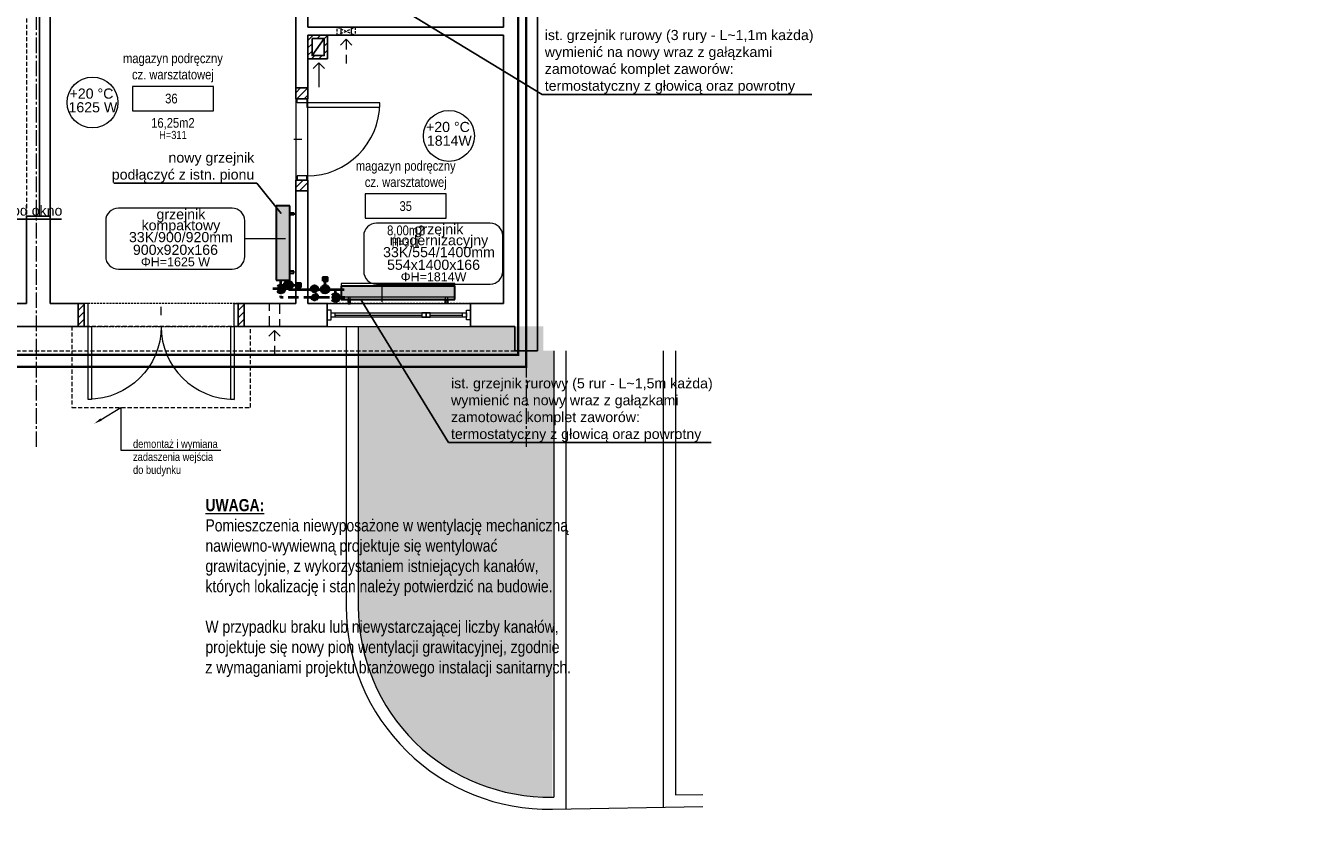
# Model space of a CAD drawing. Header units: millimetres. Extents: x 58673 to 77132, y 78327 to 116111.
# Tile 54 of 61: x 72253 to 73831, y 90055 to 91060. Entities that reach past the tile are written whole.
import ezdxf
from ezdxf import colors
from ezdxf.entities.mleader import LeaderData, LeaderLine
from ezdxf.enums import TextEntityAlignment as Align
from ezdxf.lldxf.tags import DXFTag
from ezdxf.math import Vec2, Vec3

# ---------------------------------------------------------------- set-up
doc = ezdxf.new("R2010")
doc.units = ezdxf.units.MM
doc.header["$MEASUREMENT"] = 0
for name, pattern in [('_xref_ACAD-LSN_dyspozytornia_PW_rzuty_14$0$CENTER2', [28.575000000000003, 19.05, -3.175, 3.175, -3.175]), ('_xref_ACAD-LSN_dyspozytornia_PW_rzuty_14$0$DASHED', [19.049999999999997, 12.7, -6.35]), ('_xref_ACAD-LSN_dyspozytornia_PW_rzuty_14$0$HIDDEN2', [4.762499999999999, 3.175, -1.5875]), ('DASHED', [19.049999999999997, 12.7, -6.35])]:
    doc.linetypes.add(name, pattern=pattern)
doc.layers.get('0').update_dxf_attribs({"lineweight": 9})
for name, color, linetype, lineweight in [('_xref_ACAD-LSN_dyspozytornia_PW_rzuty_14$0$A drzwi aluminiowe', 250, 'Continuous', 9), ('_xref_ACAD-LSN_dyspozytornia_PW_rzuty_14$0$A drzwi płytowe', 250, 'Continuous', 9), ('_xref_ACAD-LSN_dyspozytornia_PW_rzuty_14$0$A hatch', 250, 'Continuous', 5), ('_xref_ACAD-LSN_dyspozytornia_PW_rzuty_14$0$A okna zewnetrzne', 250, 'Continuous', 9), ('_xref_ACAD-LSN_dyspozytornia_PW_rzuty_14$0$A opis', 250, 'Continuous', 13), ('_xref_ACAD-LSN_dyspozytornia_PW_rzuty_14$0$A opis pom', 250, 'Continuous', 9), ('_xref_ACAD-LSN_dyspozytornia_PW_rzuty_14$0$A opis pom pow', 250, 'Continuous', 9), ('_xref_ACAD-LSN_dyspozytornia_PW_rzuty_14$0$A opis technologia', 250, 'Continuous', 13), ('_xref_ACAD-LSN_dyspozytornia_PW_rzuty_14$0$A otwory sciany dzialowe', 8, '_xref_ACAD-LSN_dyspozytornia_PW_rzuty_14$0$HIDDEN2', 13), ('_xref_ACAD-LSN_dyspozytornia_PW_rzuty_14$0$A widok wyżej', 250, '_xref_ACAD-LSN_dyspozytornia_PW_rzuty_14$0$DASHED', 9), ('_xref_ACAD-LSN_dyspozytornia_PW_rzuty_14$0$A zakres', 250, 'Continuous', 13), ('_xref_ACAD-LSN_dyspozytornia_PW_rzuty_14$0$A-Wall', 250, 'Continuous', 25), ('_xref_ACAD-LSN_dyspozytornia_PW_rzuty_14$0$IS grzejniki', 8, 'Continuous', 9), ('_xref_ACAD-LSN_dyspozytornia_PW_rzuty_14$0$IS nawiewniki scienne', 250, '_xref_ACAD-LSN_dyspozytornia_PW_rzuty_14$0$DASHED', 9), ('_xref_ACAD-LSN_dyspozytornia_PW_rzuty_14$0$IS wentylacja kratki projektowane', 250, 'Continuous', 9), ('_xref_ACAD-LSN_dyspozytornia_PW_rzuty_14$0$S-Grid-Iden', 250, '_xref_ACAD-LSN_dyspozytornia_PW_rzuty_14$0$CENTER2', 9), ('FL_co_powrót', 5, 'DASHED', 40), ('FL_co_zasilanie', 1, 'Continuous', 40), ('FL_opis_co', 7, 'Continuous', 25), ('xref', 8, 'Continuous', 9)]:
    doc.layers.add(name, color=color, linetype=linetype, lineweight=lineweight)
doc.layers.add('IS_Grzejnik_etykieta', color=7, linetype='Continuous', lineweight=5, true_color=0x000000)
doc.layers.add('IS_Room (Automatic)', color=7, linetype='Continuous', lineweight=5, true_color=0x000000)
doc.layers.add('IS_Grzejniki_Plan_rzut', color=7, linetype='SOLID', true_color=0x000000)
doc.styles.add('_xref_ACAD-LSN_dyspozytornia_PW_rzuty_14$0$Standard', font='ARIALN.TTF')
doc.styles.add('_xref_ACAD-LSN_dyspozytornia_PW_rzuty_14$0$STYL ASA', font='ARIALN.TTF')
doc.styles.add('Arial_____', font='arial.ttf')
doc.styles.get("Standard").update_dxf_attribs({"font": 'arial.ttf'})
tags = doc.linetypes.add('SOLID', pattern=[10, 10, 0]).pattern_tags.tags
tags[6:7] = [DXFTag(74, 4), DXFTag(75, 0), DXFTag(340, '0'), DXFTag(46, 0.0), DXFTag(50, 0.0), DXFTag(44, 0.0), DXFTag(45, 0.0)]
tags[4:5] = [DXFTag(74, 4), DXFTag(75, 0), DXFTag(340, '0'), DXFTag(46, 0.0), DXFTag(50, 0.0), DXFTag(44, 0.0), DXFTag(45, 0.0)]
doc.dimstyles.get("Standard").update_dxf_attribs({"dimtxt": 0.18, "dimasz": 0.18, "dimexe": 0.18, "dimexo": 0.0625, "dimgap": 0.09, "dimtad": 0, "dimtih": 1, "dimtoh": 1, "dimdec": 4, "dimzin": 0, "dimdsep": 46, "dimtxsty": 'Standard', "dimcen": 0.09, "dimadec": 0, "dimazin": 0, "dimtfac": 1, "dimtdec": 4, "dimtofl": 0, "dimtmove": 0, "dimatfit": 3, "dimfxl": 1, "dimtolj": 1, "dimtzin": 0, "dimarcsym": 0})

# ---------------------------------------------------------------- blocks, each defined once
blk = doc.blocks.new('_xref_ACAD-LSN_dyspozytornia_PW_rzuty_14$0$blok do okna')
for points in [[(28.5, 2.499999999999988), (33.5, 2.499999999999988), (33.5, -2.500000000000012), (28.5, -2.500000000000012)], [(33.5, 2.499999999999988), (38.5, 2.499999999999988), (38.5, -2.500000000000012), (33.5, -2.500000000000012)]]:
    blk.add_lwpolyline(points, close=True)
for points in [[(-78.5, -4.440892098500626e-16), (28.5, -4.44089209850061e-16)], [(38.5, -1.154631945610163e-14), (78.5, -4.440892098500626e-16)]]:
    blk.add_lwpolyline(points)
blk = doc.blocks.new('_xref_ACAD-LSN_dyspozytornia_PW_rzuty_14$0$tag wn')
blk.add_lwpolyline([(-25, -7.5), (25, -7.5), (25, 7.5), (-25, 7.5)], close=True)
at = {"style": '_xref_ACAD-LSN_dyspozytornia_PW_rzuty_14$0$STYL ASA'}
blk.add_attdef('ROOM:NO', text='', height=6, dxfattribs=at).set_placement((0, 0), align=Align.MIDDLE_CENTER)
at = {"layer": '_xref_ACAD-LSN_dyspozytornia_PW_rzuty_14$0$A opis pom pow', "style": '_xref_ACAD-LSN_dyspozytornia_PW_rzuty_14$0$STYL ASA'}
blk.add_attdef('ROOM:AREA', text='', height=6, dxfattribs=at).set_placement((0, -15), align=Align.MIDDLE_CENTER)
blk = doc.blocks.new('_xref_ACAD-LSN_dyspozytornia_PW_rzuty_14$0$środek')
blk.add_line((0, 0), (0, -10))
blk = doc.blocks.new('zawór ts')
h = blk.add_hatch(color=256)
h.paths.add_polyline_path([(5, 0, 0.9999999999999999), (-5, 0)])
edge = h.paths.add_edge_path()
edge.add_spline(control_points=[(-3.226345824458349, -3.819776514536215), (-1.075448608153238, -3.819776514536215), (1.075448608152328, -3.819776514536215), (3.226345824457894, -3.819776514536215)], knot_values=[0.6912176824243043, 0.6912176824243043, 0.6912176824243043, 0.6912176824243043, 0.8209594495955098, 0.8209594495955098, 0.8209594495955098, 0.8209594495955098], degree=3, periodic=0)
edge.add_arc((0, 0), 5, 310.1858595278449, 360)
edge.add_line((5, 0), (-5, 0))
edge.add_arc((0, 0), 5, 180, 229.8141404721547)
edge = h.paths.add_edge_path()
edge.add_spline(control_points=[(3.226345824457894, -3.819776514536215), (1.075448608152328, -3.819776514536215), (-1.075448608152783, -3.819776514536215), (-3.226345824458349, -3.819776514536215)], knot_values=[0.6912176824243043, 0.6912176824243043, 0.6912176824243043, 0.6912176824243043, 0.8209594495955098, 0.8209594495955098, 0.8209594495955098, 0.8209594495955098], degree=3, periodic=0)
edge.add_arc((0, 0), 5, 229.8141404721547, 270)
edge.add_arc((0, 0), 5, 270, 310.1858595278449)
blk.add_hatch(color=256).paths.add_polyline_path([(2.5, -15), (2.5, -10), (-2.5, -10), (-2.5, -15)])
at = {"linetype": 'ByBlock', "lineweight": -2}
blk.add_lwpolyline([(2.5, -10), (2.5, -15), (-2.5, -15), (-2.5, -10)], close=True, dxfattribs=at)
blk.add_polyline3d([(0, -5, 0), (0, -10, 0)], dxfattribs=at)
blk.add_circle((0, 0), 5, dxfattribs=at)
blk = doc.blocks.new('zawór p')
at = {"linetype": 'ByBlock', "lineweight": -2}
h = blk.add_hatch(color=256, dxfattribs=at)
h.paths.add_polyline_path([(-4.931319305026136, 0.8258873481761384), (4.931319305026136, 0.8258873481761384, 0.3664055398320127), (0, 5, 0.3664055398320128)])
h.paths.add_polyline_path([(4.98238598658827, -0.4193207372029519), (-4.98238598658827, -0.4193207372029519, 0.919374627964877)])
h.paths.add_polyline_path([(5, 0, 0.04150830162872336), (4.931319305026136, 0.8258873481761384), (-4.931319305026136, 0.8258873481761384, 0.06255658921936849), (-4.98238598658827, -0.4193207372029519), (4.98238598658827, -0.4193207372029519, 0.02099377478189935)])
blk.add_polyline3d([(0, 5, 0), (0, 10, 0)], dxfattribs=at)
blk.add_circle((0, 0), 5, dxfattribs=at)
blk = doc.blocks.new('_xref_ACAD-LSN_dyspozytornia_PW_rzuty_14')
at = {"layer": '_xref_ACAD-LSN_dyspozytornia_PW_rzuty_14$0$A hatch', "linetype": 'Continuous', "lineweight": 5}
h = blk.add_hatch(dxfattribs=at)
h.set_pattern_fill('ANSI31', color=256, scale=2, angle=360)
h.set_pattern_definition([(44.99999999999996, (164031.6380944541, 23432.40030032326), (-4.490128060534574, 4.490128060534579), [])])
h.paths.add_polyline_path([(72624.68449040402, 91019.2203145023), (72600.68449040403, 91019.2203145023), (72600.68449040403, 91048.2203145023), (72624.68449040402, 91048.2203145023)])
h.paths.add_polyline_path([(72605.68449040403, 91023.2203145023), (72620.68449040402, 91023.2203145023), (72620.68449040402, 91044.2203145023), (72605.68449040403, 91044.2203145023)], flags=16)
h = blk.add_hatch(dxfattribs=at)
h.set_pattern_fill('ANSI31', color=256, scale=2, angle=-360, style=0)
h.set_pattern_definition([(45, (0, 0), (-4.490128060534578, 4.490128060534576), [])])
h.paths.add_polyline_path([(72600.68449040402, 90983.22031450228), (72585.68449040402, 90983.22031450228), (72585.68449040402, 90969.72031450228), (72600.68449040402, 90969.72031450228)], flags=0)
h.paths.add_polyline_path([(72600.68449040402, 90869.72031450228), (72585.68449040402, 90869.72031450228), (72585.68449040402, 90856.22031450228), (72600.68449040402, 90856.22031450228)], flags=0)
h = blk.add_hatch(dxfattribs=at)
h.set_pattern_fill('ANSI31', color=256, scale=2, style=0)
h.set_pattern_definition([(45, (0, 0), (-4.490128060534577, 4.490128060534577), [])])
h.paths.add_polyline_path([(72317.184490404, 90717.22031450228), (72317.184490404, 90689.22031450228), (72324.684490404, 90689.22031450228), (72324.684490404, 90717.22031450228)], flags=0)
h.paths.add_polyline_path([(72514.684490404, 90717.22031450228), (72514.684490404, 90689.22031450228), (72522.184490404, 90689.22031450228), (72522.184490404, 90717.22031450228)], flags=0)
at = {"layer": '_xref_ACAD-LSN_dyspozytornia_PW_rzuty_14$0$A hatch', "transparency": 33554495}
h = blk.add_hatch(dxfattribs=at)
h.set_pattern_fill('GRASS', color=256, scale=4)
h.set_pattern_definition([(90, (0, 0), (-71.84204896, 71.84204896), [19.05, -124.63409792]), (45, (0, 0), (-71.84204896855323, 71.84204896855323), [19.05, -82.55]), (135, (0, 0), (-71.84204896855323, -71.84204896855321), [19.05, -82.55])])
edge = h.paths.add_edge_path()
edge.add_spline(control_points=[(73831.49537236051, 88934.68389895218), (73821.36042332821, 88950.88863215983), (73811.24191423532, 88967.06689592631), (73777.87336999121, 89019.68689474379), (73754.29025571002, 89055.7257734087), (73718.41295725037, 89105.3625960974), (73707.36062049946, 89120.02628679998), (73684.5224270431, 89148.7496570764), (73672.73727794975, 89162.80854113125), (73654.37669912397, 89183.3558576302), (73648.13772420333, 89190.12106444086), (73632.68528726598, 89206.36703788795), (73623.35011724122, 89215.75976406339), (73602.49878292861, 89235.86142743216), (73590.89256159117, 89246.5028439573), (73522.60170751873, 89306.13504925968), (73459.3689372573, 89349.99570612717), (73322.17585606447, 89426.90115018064), (73248.21759027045, 89459.94431247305), (73069.96663668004, 89523.19509479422), (72963.11599133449, 89549.7691875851), (72743.28333597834, 89584.7270513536), (72630.30225323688, 89593.1116682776), (72404.8752191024, 89591.7226327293), (72292.42944651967, 89581.94889123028), (72113.07049313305, 89550.95862149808), (72044.06797107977, 89534.984529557), (71910.8954184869, 89495.4976859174), (71846.72573203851, 89471.98481152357), (71725.02086586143, 89417.48038708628), (71667.48643031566, 89386.48901199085), (71560.83007797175, 89317.10625360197), (71511.70912723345, 89278.71606506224), (71449.299355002, 89219.14138223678), (71431.82100063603, 89200.981101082), (71407.01461765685, 89172.78947928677), (71398.98099836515, 89163.23372185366), (71383.39910032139, 89143.80527357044), (71375.85356427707, 89133.93117964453), (71359.01062101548, 89110.82077989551), (71349.87447081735, 89097.4756480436), (71316.17946671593, 89045.23532960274), (71294.19464417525, 89004.53466454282), (71248.09081474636, 88905.25645858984), (71225.83886623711, 88845.34303338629), (71186.66330036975, 88721.60116034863), (71169.73999385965, 88657.77547403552), (71142.39748591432, 88545.80350429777), (71131.45516007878, 88498.07668736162), (71120.4976968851, 88450.28156009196)], knot_values=[0, 0, 0, 0, 57.20706503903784, 57.20706503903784, 187.1819562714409, 187.1819562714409, 242.9538798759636, 242.9538798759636, 298.7258034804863, 298.7258034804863, 326.6117652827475, 326.6117652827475, 366.5321082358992, 366.5321082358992, 413.6403352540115, 413.6403352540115, 636.6013387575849, 636.6013387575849, 859.5623422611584, 859.5623422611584, 1147.494799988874, 1147.494799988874, 1435.42725771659, 1435.42725771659, 1723.359715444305, 1723.359715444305, 1909.892426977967, 1909.892426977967, 2096.425138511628, 2096.425138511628, 2282.957850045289, 2282.957850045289, 2469.49056157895, 2469.49056157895, 2547.228376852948, 2547.228376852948, 2586.097284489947, 2586.097284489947, 2624.966192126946, 2624.966192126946, 2675.594062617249, 2675.594062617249, 2819.436148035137, 2819.436148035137, 3012.724073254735, 3012.724073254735, 3206.011998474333, 3206.011998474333, 3347.114496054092, 3347.114496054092, 3347.114496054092, 3347.114496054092], degree=3, periodic=0)
edge.add_line((71120.4976968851, 88450.28156009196), (73831.4953723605, 88934.68389895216))
h.paths.add_polyline_path([(69699.19427511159, 89521.75866006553), (65252.06331730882, 89442.81853932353), (65252.06331730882, 88327.21501154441), (70701.67605661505, 88327.21501154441), (70701.67605661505, 88536.91380562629, 0.4194217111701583)])
h.paths.add_polyline_path([(66521.5854338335, 90689.2203145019), (65352.684490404, 90689.2203145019), (65352.684490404, 90659.2203145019), (65323.184490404, 90659.2203145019), (65323.184490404, 90689.2203145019), (65229.93869189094, 90689.2203145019), (65239.63971624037, 90142.70828359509), (66521.5854338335, 90165.46384233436)])
edge = h.paths.add_edge_path()
edge.add_line((67744.60449732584, 90689.2203145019), (68718.73525109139, 90689.2203145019))
edge.add_line((68718.73525109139, 90689.2203145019), (68718.73525109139, 90265.30380589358))
edge.add_arc((68483.73525109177, 90265.30380589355), 234.9999999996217, -15.040193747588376, 7.105427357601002e-12, ccw=False)
edge.add_line((68710.68509664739, 90204.32210698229), (67744.60449732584, 90187.1734059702))
edge.add_line((67744.60449732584, 90187.1734059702), (67744.60449732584, 90689.2203145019))
edge = h.paths.add_edge_path()
edge.add_line((69340.24443135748, 90689.2203145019), (69815.684490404, 90689.2203145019))
edge.add_line((69815.684490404, 90689.2203145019), (69815.684490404, 90223.93672736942))
edge.add_line((69815.684490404, 90223.93672736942), (69350.60182599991, 90215.681139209))
edge.add_arc((69575.24443135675, 90284.67896423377), 234.9999999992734, 179.9999999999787, 197.0740716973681, ccw=False)
edge.add_line((69340.24443135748, 90284.67896423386), (69340.24443135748, 90689.2203145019))
edge = h.paths.add_edge_path()
edge.add_line((70216.684490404, 90539.2203145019), (71051.684490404, 90539.2203145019))
edge.add_line((71051.684490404, 90539.2203145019), (71051.684490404, 90689.2203145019))
edge.add_line((71051.684490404, 90689.2203145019), (71234.684490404, 90689.2203145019))
edge.add_line((71234.684490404, 90689.2203145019), (71234.684490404, 90312.98154672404))
edge.add_arc((71169.68449040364, 90312.98154672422), 65.0000000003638, 271.0169389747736, 359.99999999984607, ccw=False)
edge.add_line((71170.83811050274, 90247.99178475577), (70216.684490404, 90231.09201850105))
edge.add_line((70216.684490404, 90231.09201850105), (70216.684490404, 90539.2203145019))
edge = h.paths.add_edge_path()
edge.add_line((72662.67849216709, 90689.2203145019), (72890.684490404, 90689.2203145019))
edge.add_line((72890.684490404, 90689.2203145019), (72890.684490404, 90659.2203145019))
edge.add_line((72890.684490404, 90659.2203145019), (72903.684490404, 90659.2203145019))
edge.add_line((72903.684490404, 90659.2203145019), (72901.84927252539, 90108.69183261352))
edge.add_arc((72897.6784921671, 90343.6548181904), 235.0000000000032, 180, 271.0169389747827, ccw=False)
edge.add_line((72662.67849216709, 90343.6548181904), (72662.67849216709, 90689.2203145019))
at = {"layer": '_xref_ACAD-LSN_dyspozytornia_PW_rzuty_14$0$A drzwi aluminiowe', "linetype": 'Continuous', "lineweight": 9, "ltscale": 0.2}
for points in [[(72329.684490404, 90717.22031450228), (72324.684490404, 90717.22031450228), (72324.684490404, 90689.22031450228), (72329.684490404, 90689.22031450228)], [(72509.684490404, 90717.22031450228), (72514.684490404, 90717.22031450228), (72514.684490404, 90689.22031450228), (72509.684490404, 90689.22031450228)]]:
    blk.add_lwpolyline(points, close=True, dxfattribs=at)
at = {"layer": '_xref_ACAD-LSN_dyspozytornia_PW_rzuty_14$0$A drzwi aluminiowe', "linetype": 'Continuous', "lineweight": 9}
for points in [[(72329.684490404, 90689.22031450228), (72333.684490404, 90689.22031450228), (72333.684490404, 90599.22031450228), (72329.684490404, 90599.22031450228)], [(72509.684490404, 90599.22031450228), (72505.684490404, 90599.22031450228), (72505.684490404, 90689.22031450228), (72509.684490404, 90689.22031450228)]]:
    blk.add_lwpolyline(points, close=True, dxfattribs=at)
at = {"layer": '_xref_ACAD-LSN_dyspozytornia_PW_rzuty_14$0$A drzwi aluminiowe', "linetype": 'Continuous', "lineweight": 9, "ltscale": 0.2, "extrusion": (0, 0, -1)}
blk.add_arc((-72329.684490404, 90689.22031450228), 90, 180, 270, dxfattribs=at)
at = {"layer": '_xref_ACAD-LSN_dyspozytornia_PW_rzuty_14$0$A drzwi aluminiowe', "linetype": 'Continuous', "lineweight": 9, "ltscale": 0.2}
blk.add_arc((72509.684490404, 90689.22031450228), 90, 180, 270, dxfattribs=at)
at = {"layer": '_xref_ACAD-LSN_dyspozytornia_PW_rzuty_14$0$A drzwi płytowe', "linetype": 'Continuous', "lineweight": 9, "ltscale": 0.2}
for points in [[(72587.18449040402, 90964.72031450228), (72587.18449040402, 90969.72031450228), (72599.18449040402, 90969.72031450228), (72599.18449040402, 90964.72031450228)], [(72587.18449040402, 90874.72031450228), (72587.18449040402, 90869.72031450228), (72599.18449040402, 90869.72031450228), (72599.18449040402, 90874.72031450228)]]:
    blk.add_lwpolyline(points, close=True, dxfattribs=at)
at = {"layer": '_xref_ACAD-LSN_dyspozytornia_PW_rzuty_14$0$A drzwi płytowe', "linetype": 'Continuous', "lineweight": 9}
blk.add_lwpolyline([(72599.18449040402, 90964.72031450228), (72599.18449040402, 90959.72031450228), (72689.18449040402, 90959.72031450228), (72689.18449040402, 90964.72031450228)], close=True, dxfattribs=at)
at = {"layer": '_xref_ACAD-LSN_dyspozytornia_PW_rzuty_14$0$A drzwi płytowe', "linetype": 'Continuous', "lineweight": 9, "ltscale": 0.2}
blk.add_arc((72599.18449040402, 90964.72031450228), 90, 270, 0, dxfattribs=at)
at = {"layer": '_xref_ACAD-LSN_dyspozytornia_PW_rzuty_14$0$A hatch'}
for points in [[(72647.67849216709, 90689.2203145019), (72647.67849216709, 90343.6548181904, 0.419421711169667), (72902.11549254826, 90093.69419523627), (73087.5354957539, 90096.98554815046)], [(72662.67849216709, 90689.2203145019), (72662.67849216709, 90343.6548181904, 0.4194217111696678), (72901.84927252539, 90108.69183261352), (72903.684490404, 90108.7244091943)]]:
    blk.add_lwpolyline(points, format="xyb", dxfattribs=at)
for points in [[(72903.684490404, 90659.2203145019), (72903.684490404, 90108.7244091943)], [(72918.684490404, 90659.2203145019), (72918.684490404, 90093.98830816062)], [(73038.684490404, 90659.2203145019), (73038.684490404, 90096.11840385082)], [(73053.684490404, 90659.2203145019), (73053.684490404, 90111.38702880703)], [(73053.684490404, 90111.38702880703), (73087.26927573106, 90111.98318552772)], [(73053.684490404, 90096.38466581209), (73053.684490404, 90096.11840385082)]]:
    blk.add_lwpolyline(points, dxfattribs=at)
at = {"layer": '_xref_ACAD-LSN_dyspozytornia_PW_rzuty_14$0$A okna zewnetrzne', "linetype": 'Continuous', "lineweight": 9}
for p, q in [((72624.184490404, 90717.22031450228), (72801.184490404, 90717.22031450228)), ((72634.184490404, 90700.72031450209), (72634.184490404, 90705.72031450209)), ((72791.184490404, 90700.72031450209), (72791.184490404, 90705.72031450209)), ((72624.184490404, 90689.2203145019), (72801.184490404, 90689.2203145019))]:
    blk.add_line(p, q, dxfattribs=at)
for points in [[(72629.184490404, 90709.22031450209), (72624.184490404, 90709.22031450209), (72624.184490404, 90697.22031450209), (72629.184490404, 90697.22031450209)], [(72796.184490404, 90709.22031450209), (72801.184490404, 90709.22031450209), (72801.184490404, 90697.22031450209), (72796.184490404, 90697.22031450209)], [(72629.184490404, 90700.72031450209), (72629.184490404, 90705.72031450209), (72796.184490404, 90705.72031450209), (72796.184490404, 90700.72031450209)]]:
    blk.add_lwpolyline(points, close=True, dxfattribs=at)
at = {"layer": '_xref_ACAD-LSN_dyspozytornia_PW_rzuty_14$0$A otwory sciany dzialowe'}
blk.add_lwpolyline([(72636.50250428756, 91058.22031450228), (72659.00250428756, 91058.22031450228), (72659.00250428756, 91048.22031450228), (72636.50250428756, 91048.22031450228)], close=True, dxfattribs=at)
for points in [[(72636.50250428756, 91058.22031450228), (72659.00250428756, 91048.22031450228)], [(72636.50250428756, 91048.22031450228), (72659.00250428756, 91058.22031450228)]]:
    blk.add_lwpolyline(points, dxfattribs=at)
at = {"layer": '_xref_ACAD-LSN_dyspozytornia_PW_rzuty_14$0$A widok wyżej', "linetype": '_xref_ACAD-LSN_dyspozytornia_PW_rzuty_14$0$DASHED', "lineweight": 9, "ltscale": 0.2}
for p, q in [((72585.68449040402, 90983.22031450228), (72585.68449040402, 90856.22031450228)), ((72600.68449040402, 90856.22031450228), (72600.68449040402, 90983.22031450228)), ((72585.68449040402, 90969.72031450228), (72585.68449040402, 90869.72031450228)), ((72600.68449040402, 90869.72031450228), (72600.68449040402, 90969.72031450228)), ((72514.684490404, 90717.22031450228), (72324.684490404, 90717.22031450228)), ((72801.184490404, 90717.22031450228), (72624.184490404, 90717.22031450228)), ((72324.684490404, 90689.22031450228), (72514.684490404, 90689.22031450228)), ((72624.184490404, 90689.2203145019), (72801.184490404, 90689.2203145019))]:
    blk.add_line(p, q, dxfattribs=at)
at = {"layer": '_xref_ACAD-LSN_dyspozytornia_PW_rzuty_14$0$A widok wyżej', "ltscale": 0.4}
for points in [[(72253.684490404, 91122.22031450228), (72253.68449040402, 90825.22031450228)], [(65352.684490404, 90659.2203145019), (72855.684490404, 90659.2203145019)]]:
    blk.add_lwpolyline(points, dxfattribs=at)
blk.add_lwpolyline([(72309.684490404, 90589.2203145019), (72529.684490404, 90589.2203145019), (72529.684490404, 90689.2203145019), (72309.684490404, 90689.2203145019)], close=True, dxfattribs=at)
at = {"layer": '_xref_ACAD-LSN_dyspozytornia_PW_rzuty_14$0$A zakres', "linetype": '_xref_ACAD-LSN_dyspozytornia_PW_rzuty_14$0$DASHED', "transparency": 33554623, "const_width": 3}
for points in [[(67446.184490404, 92031.22031450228), (67446.184490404, 90639.22031450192), (72869.684490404, 90639.22031450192), (72869.684490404, 92031.22031450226)], [(69888.684490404, 91499.22031450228), (69888.684490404, 92016.22031450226), (72859.684490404, 92016.22031450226), (72859.684490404, 90654.22031450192), (70481.684490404, 90654.22031450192), (70481.68321473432, 91280.3800385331), (70101.184490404, 91280.22031450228), (70101.184490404, 91499.22031450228)]]:
    blk.add_lwpolyline(points, close=True, dxfattribs=at)
at = {"layer": '_xref_ACAD-LSN_dyspozytornia_PW_rzuty_14$0$A-Wall', "linetype": 'Continuous', "lineweight": 25}
for p, q in [((72883.684490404, 90717.22031450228), (72883.684490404, 91343.22031450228)), ((72585.68449040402, 90983.22031450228), (72585.68449040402, 91254.22031450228)), ((72600.68449040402, 91058.22031450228), (72600.68449040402, 91251.22031450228)), ((72841.684490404, 91251.22031450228), (72841.684490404, 91058.22031450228)), ((72269.68449040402, 91122.22031450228), (72269.68449040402, 90825.22031450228)), ((72282.68449040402, 90825.22031450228), (72282.68449040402, 91122.22031450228)), ((72841.684490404, 91058.22031450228), (72600.68449040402, 91058.22031450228)), ((72600.68449040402, 90983.22031450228), (72600.68449040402, 91048.22031450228)), ((72600.68449040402, 91048.22031450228), (72841.684490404, 91048.22031450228)), ((72841.684490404, 91048.22031450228), (72841.684490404, 90717.22031450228)), ((72585.68449040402, 90983.22031450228), (72600.68449040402, 90983.22031450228)), ((72600.68449040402, 90983.22031450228), (72585.68449040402, 90983.22031450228)), ((72585.68449040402, 90983.22031450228), (72585.68449040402, 90969.72031450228)), ((72600.68449040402, 90969.72031450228), (72600.68449040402, 90983.22031450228)), ((72585.68449040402, 90969.72031450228), (72600.68449040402, 90969.72031450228)), ((72600.68449040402, 90869.72031450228), (72585.68449040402, 90869.72031450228)), ((72585.68449040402, 90869.72031450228), (72585.68449040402, 90856.22031450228)), ((72600.68449040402, 90856.22031450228), (72600.68449040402, 90869.72031450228)), ((72600.68449040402, 90856.22031450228), (72585.68449040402, 90856.22031450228)), ((72585.68449040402, 90856.22031450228), (72585.68449040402, 90717.22031450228)), ((72585.68449040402, 90856.22031450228), (72600.68449040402, 90856.22031450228)), ((72600.68449040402, 90717.22031450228), (72600.68449040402, 90856.22031450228)), ((72282.68449040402, 90825.22031450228), (72253.68449040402, 90825.22031450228)), ((72253.68449040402, 90825.22031450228), (72253.68449040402, 90717.22031450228)), ((72269.68449040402, 90825.22031450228), (72282.68449040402, 90825.22031450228)), ((72282.68449040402, 90717.22031450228), (72282.68449040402, 90825.22031450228)), ((72253.68449040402, 90717.22031450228), (72197.184490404, 90717.22031450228)), ((72317.184490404, 90717.22031450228), (72282.68449040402, 90717.22031450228)), ((72317.184490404, 90717.22031450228), (72317.184490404, 90689.22031450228)), ((72324.684490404, 90717.22031450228), (72317.184490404, 90717.22031450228)), ((72317.184490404, 90689.2203145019), (72317.184490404, 90717.22031450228)), ((72324.684490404, 90689.22031450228), (72324.684490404, 90717.22031450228)), ((72514.684490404, 90717.22031450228), (72514.684490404, 90689.22031450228)), ((72522.184490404, 90717.22031450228), (72514.684490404, 90717.22031450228)), ((72522.184490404, 90689.22031450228), (72522.184490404, 90717.22031450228)), ((72522.184490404, 90717.22031450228), (72522.184490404, 90689.2203145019)), ((72585.68449040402, 90717.22031450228), (72522.184490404, 90717.22031450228)), ((72624.184490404, 90717.22031450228), (72600.68449040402, 90717.22031450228)), ((72624.184490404, 90689.2203145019), (72624.184490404, 90717.22031450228)), ((72801.184490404, 90717.22031450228), (72801.184490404, 90689.2203145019)), ((72841.684490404, 90717.22031450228), (72801.184490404, 90717.22031450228)), ((72883.684490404, 90659.2203145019), (72883.684490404, 90717.22031450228)), ((72197.184490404, 90689.2203145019), (72317.184490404, 90689.2203145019)), ((72317.184490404, 90689.22031450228), (72324.684490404, 90689.22031450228)), ((72514.684490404, 90689.22031450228), (72522.184490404, 90689.22031450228)), ((72522.184490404, 90689.2203145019), (72624.184490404, 90689.2203145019)), ((72801.184490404, 90689.2203145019), (72855.684490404, 90689.2203145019)), ((72855.684490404, 90689.2203145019), (72855.684490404, 90659.2203145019)), ((72855.684490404, 90659.2203145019), (72883.684490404, 90659.2203145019))]:
    blk.add_line(p, q, dxfattribs=at)
for points in [[(72600.68449040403, 91019.2203145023), (72624.68449040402, 91019.2203145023), (72624.68449040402, 91048.2203145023), (72600.68449040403, 91048.2203145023)], [(72605.68449040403, 91044.2203145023), (72620.68449040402, 91044.2203145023), (72620.68449040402, 91023.2203145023), (72605.68449040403, 91023.2203145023)]]:
    blk.add_lwpolyline(points, close=True, dxfattribs=at)
blk.add_lwpolyline([(72605.68449040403, 91023.2203145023), (72620.68449040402, 91044.2203145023)], dxfattribs=at)
at = {"layer": '_xref_ACAD-LSN_dyspozytornia_PW_rzuty_14$0$IS grzejniki'}
for p, q in [((72578.27, 90838.06), (72561.67, 90838.06)), ((72561.67, 90838.06), (72561.67, 90746.06)), ((72578.27, 90746.06), (72578.27, 90838.06)), ((72578.27, 90829.31), (72583.27, 90829.31)), ((72583.27, 90826.81), (72578.27, 90826.81)), ((72583.27, 90829.31), (72583.27, 90826.81)), ((72583.27, 90757.31), (72578.27, 90757.31)), ((72583.27, 90754.81), (72583.27, 90757.31)), ((72561.67, 90746.06), (72578.27, 90746.06)), ((72578.27, 90754.81), (72583.27, 90754.81)), ((72781.52900000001, 90742.16000000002), (72641.52900000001, 90742.16000000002)), ((72641.52900000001, 90742.16000000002), (72641.52900000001, 90725.56000000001)), ((72781.52900000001, 90725.56000000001), (72781.52900000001, 90742.16000000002)), ((72641.52900000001, 90725.56000000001), (72781.52900000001, 90725.56000000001)), ((72650.27900000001, 90725.56000000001), (72650.27900000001, 90720.56000000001)), ((72652.77900000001, 90720.56000000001), (72652.77900000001, 90725.56000000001)), ((72770.27900000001, 90720.56000000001), (72770.27900000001, 90725.56000000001)), ((72772.77900000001, 90725.56000000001), (72772.77900000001, 90720.56000000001)), ((72650.27900000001, 90720.56000000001), (72652.77900000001, 90720.56000000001)), ((72772.77900000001, 90720.56000000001), (72770.27900000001, 90720.56000000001))]:
    blk.add_line(p, q, dxfattribs=at)
at = {"layer": '_xref_ACAD-LSN_dyspozytornia_PW_rzuty_14$0$IS nawiewniki scienne', "elevation": 256.25}
blk.add_lwpolyline([(72641.50251625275, 91058.22031450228), (72654.00249230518, 91058.22031450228), (72654.00249230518, 91048.22031450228), (72641.50251625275, 91048.22031450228)], close=True, dxfattribs=at)
for points in [[(72640.6814364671, 91036.1492466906), (72647.75250427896, 91043.22031450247), (72654.82357209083, 91036.1492466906)], [(72647.75250427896, 91043.22031450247), (72647.75250427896, 91013.22031450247)]]:
    blk.add_lwpolyline(points, dxfattribs=at)
at = {"layer": '_xref_ACAD-LSN_dyspozytornia_PW_rzuty_14$0$IS nawiewniki scienne'}
blk.add_lwpolyline([(72553.0652622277, 90717.22031450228), (72565.76526222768, 90717.22031450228), (72565.76526222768, 90689.2203145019), (72553.0652622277, 90689.2203145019)], close=True, dxfattribs=at)
for points in [[(72552.34419441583, 90677.14924669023), (72559.41526222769, 90684.22031450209), (72566.48633003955, 90677.14924669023)], [(72559.41526222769, 90684.22031450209), (72559.41526222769, 90654.22031450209)]]:
    blk.add_lwpolyline(points, dxfattribs=at)
at = {"layer": '_xref_ACAD-LSN_dyspozytornia_PW_rzuty_14$0$IS wentylacja kratki projektowane'}
for points in [[(72607.11342259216, 91007.14924669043), (72614.18449040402, 91014.2203145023), (72621.25555821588, 91007.14924669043)], [(72614.18449040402, 91014.2203145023), (72614.18449040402, 90984.2203145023)]]:
    blk.add_lwpolyline(points, dxfattribs=at)
at = {"layer": '_xref_ACAD-LSN_dyspozytornia_PW_rzuty_14$0$S-Grid-Iden'}
for points in [[(72265.684490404, 92131.22031450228), (72265.684490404, 90539.2203145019)], [(72265.684490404, 92131.22031450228), (72265.684490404, 90539.2203145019)], [(72869.684490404, 92131.22031450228), (72869.684490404, 90539.2203145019)]]:
    blk.add_lwpolyline(points, dxfattribs=at)
at = {"layer": '_xref_ACAD-LSN_dyspozytornia_PW_rzuty_14$0$A drzwi aluminiowe', "linetype": 'Continuous', "lineweight": 9, "ltscale": 0.2, "extrusion": (0, 0, -1), "zscale": -1, "rotation": 180}
blk.add_blockref('_xref_ACAD-LSN_dyspozytornia_PW_rzuty_14$0$środek', (-72419.684490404, 90703.22031450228), dxfattribs=at)
at = {"layer": '_xref_ACAD-LSN_dyspozytornia_PW_rzuty_14$0$A drzwi płytowe', "linetype": 'Continuous', "lineweight": 9, "ltscale": 0.2, "rotation": 270}
blk.add_blockref('_xref_ACAD-LSN_dyspozytornia_PW_rzuty_14$0$środek', (72593.18449040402, 90919.72031450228), dxfattribs=at)
at = {"layer": '_xref_ACAD-LSN_dyspozytornia_PW_rzuty_14$0$A okna zewnetrzne', "linetype": 'Continuous', "lineweight": 9, "extrusion": (0, 0, -1), "zscale": -1, "rotation": 180}
blk.add_blockref('_xref_ACAD-LSN_dyspozytornia_PW_rzuty_14$0$blok do okna', (-72712.684490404, 90703.22031450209), dxfattribs=at)
at = {"layer": '_xref_ACAD-LSN_dyspozytornia_PW_rzuty_14$0$A opis pom', "linetype": 'Continuous', "lineweight": 9, "xscale": 2, "yscale": 2, "zscale": 2}
for p, values in [((72434.18449040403, 90970.22031450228), {'ROOM:NO': '36 ', 'ROOM:AREA': '16,25m2'}), ((72721.18449040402, 90837.56373232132), {'ROOM:NO': '35', 'ROOM:AREA': '8,00m2'})]:
    blk.add_blockref('_xref_ACAD-LSN_dyspozytornia_PW_rzuty_14$0$tag wn', p, dxfattribs=at).add_auto_attribs(values)
at = {"layer": '_xref_ACAD-LSN_dyspozytornia_PW_rzuty_14$0$A opis', "linetype": 'Continuous', "lineweight": 9, "attachment_point": 5}
for s, width, insert, char_height, style in [('\\A1;\\pxqc;H=311', 72.74808267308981, (72434.18449040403, 90925.22031450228), 10, '_xref_ACAD-LSN_dyspozytornia_PW_rzuty_14$0$Standard'), ('\\A1;\\pxqc;H=311', 72.74808267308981, (72721.18449040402, 90792.56373232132), 10, '_xref_ACAD-LSN_dyspozytornia_PW_rzuty_14$0$Standard'), ('\\pxql;{\\fArial Narrow|b1|i0|c238|p34;\\LUWAGA:\\fArial Narrow|b0|i0|c238|p34;\\P\\pqd;}Pomieszczenia niewyposażone w wentylację mechaniczną nawiewno-wywiewną projektuje się wentylować grawitacyjnie, z wykorzystaniem istniejących kanałów, których lokalizację i stan należy potwierdzić na budowie.\\P\\PW przypadku braku lub niewystarczającej liczby kanałów, projektuje się nowy pion wentylacji grawitacyjnej, zgodnie^Jz wymaganiami projektu branżowego instalacji sanitarnych.', 458.3247071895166, (72703.4291036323, 90366.51147087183), 15, '_xref_ACAD-LSN_dyspozytornia_PW_rzuty_14$0$STYL ASA')]:
    blk.add_mtext_dynamic_manual_height_columns(s, width=width, gutter_width=1, heights=[0], dxfattribs=dict(at, insert=insert, char_height=char_height, style=style))
at = {"layer": '_xref_ACAD-LSN_dyspozytornia_PW_rzuty_14$0$A opis technologia', "char_height": 12, "attachment_point": 8, "style": '_xref_ACAD-LSN_dyspozytornia_PW_rzuty_14$0$STYL ASA'}
for width, insert in [(131.7104099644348, (72434.18449040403, 90990.22031450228)), (124.3506366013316, (72721.18449040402, 90857.56373232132))]:
    blk.add_mtext_dynamic_manual_height_columns('magazyn podręczny cz. warsztatowej', width=width, gutter_width=1, heights=[0], dxfattribs=dict(at, insert=insert))
at = {"layer": '_xref_ACAD-LSN_dyspozytornia_PW_rzuty_14$0$A opis', "linetype": 'Continuous', "lineweight": 9}
ml = blk.add_multileader_mtext('Standard', dxfattribs=at)
ml.set_content('demontaż i wymiana zadaszenia wejścia do budynku', color=256, style='_xref_ACAD-LSN_dyspozytornia_PW_rzuty_14$0$STYL ASA')
ml.set_leader_properties()
ml.build(insert=Vec2(0, 0))
ml.multileader.update_dxf_attribs({"text_left_attachment_type": 6, "text_right_attachment_type": 6, "dogleg_length": 3, "arrow_head_size": 10})
ctx = ml.context
ctx.base_point, ctx.char_height, ctx.arrow_head_size, ctx.landing_gap_size, ctx.plane_origin = Vec3(72375.00569928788, 90536.39114593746), 10, 10, 10, Vec3(72090.80818494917, 90042.997755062)
ctx.left_attachment, ctx.right_attachment = 6, 6
notes = []
notes.append((ctx, [(1, (1, 1, 0), (72370.0136589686, 90536.3981857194), (1, 0), 4.992040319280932, [(1, [(72337.184490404, 90569.22031450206), (72370.0136589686, 90589.2203145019)], 0, [])])]))
ctx.mtext.insert, ctx.mtext.width, ctx.mtext.line_spacing_factor, ctx.mtext.flow_direction = Vec3(72385.00569928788, 90549.33111865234), 107.2659788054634, 0.9600000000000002, 5
for ctx, leaders in notes:
    for number, flags, end, landing, length, lines in leaders:
        leader = LeaderData()
        leader.index, (leader.has_last_leader_line, leader.has_dogleg_vector, leader.attachment_direction) = number, flags
        leader.last_leader_point, leader.dogleg_vector, leader.dogleg_length = Vec3(end), Vec3(landing), length
        for number, points, colour, breaks in lines:
            line = LeaderLine()
            line.index, line.vertices, line.color, line.breaks = number, Vec3.list(points), colors.encode_raw_color(colour), breaks
            leader.lines.append(line)
        ctx.leaders.append(leader)

msp = doc.modelspace()

# ---------------------------------------------------------------- block references
at = {"layer": 'xref'}
msp.add_blockref('_xref_ACAD-LSN_dyspozytornia_PW_rzuty_14', (0, 0), dxfattribs=at)

# ---------------------------------------------------------------- next in the draw order: hatches: boundary and pattern name
at = {"layer": 'FL_co_powrót'}
msp.add_hatch(color=256, dxfattribs=at).paths.add_polyline_path([(72604.76285308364, 90725.63576088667, -1), (72612.76285308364, 90725.63576088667, -1)])
at = {"layer": 'FL_co_zasilanie'}
msp.add_hatch(color=256, dxfattribs=at).paths.add_polyline_path([(72604.76285308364, 90735.63576088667, -1), (72612.76285308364, 90735.63576088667, -1)])
at = {"layer": 'IS_Grzejniki_Plan_rzut'}
for points in [[(72578.27, 90746.06), (72578.27, 90838.06), (72561.67, 90838.06), (72561.67, 90746.06)], [(72641.52900000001, 90722.22031450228), (72781.52900000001, 90722.22031450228), (72781.52900000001, 90738.82031450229), (72641.52900000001, 90738.82031450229)]]:
    msp.add_hatch(color=8, dxfattribs=at).paths.add_polyline_path(points)

# ---------------------------------------------------------------- next in the draw order: linework, layer by layer
at = {"layer": 'FL_co_powrót'}
for p in [(72567, 90746.06), (72646.28260991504, 90724.93696485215)]:
    msp.add_line(p, (72567, 90724.93696485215), dxfattribs=at)
msp.add_circle((72608.76285308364, 90725.63576088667), 4, dxfattribs=at)
at = {"layer": 'FL_co_zasilanie'}
for p, q in [((72577, 90746.06), (72577, 90734.5)), ((72577, 90734.5), (72645.28260991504, 90734.5))]:
    msp.add_line(p, q, dxfattribs=at)
msp.add_circle((72608.76285308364, 90735.63576088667), 4, dxfattribs=at)
at = {"layer": 'IS_Grzejnik_etykieta'}
for p, q in [((72522.74196138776, 90797.42018009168), (72573.02, 90797.42018009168)), ((72692.06796943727, 90719.06288398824), (72692.06796943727, 90738.04540203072))]:
    msp.add_line(p, q, dxfattribs=at)
for points in [[(72366.90427031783, 90759.87618371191), (72507.11696138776, 90759.87618371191, 0.414213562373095), (72522.74196138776, 90775.50118371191), (72522.74196138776, 90819.33917647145, 0.414213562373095), (72507.11696138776, 90834.96417647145), (72366.90427031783, 90834.96417647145, 0.414213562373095), (72351.27927031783, 90819.33917647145), (72351.27927031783, 90775.50118371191, 0.414213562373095)], [(72685.04595080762, 90741.38508752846), (72825.25864187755, 90741.38508752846, 0.414213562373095), (72840.88364187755, 90757.01008752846), (72840.88364187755, 90800.848080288, 0.414213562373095), (72825.25864187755, 90816.473080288), (72685.04595080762, 90816.473080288, 0.414213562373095), (72669.42095080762, 90800.848080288), (72669.42095080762, 90757.01008752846, 0.414213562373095)]]:
    msp.add_lwpolyline(points, format="xyb", close=True, dxfattribs=at)
at = {"layer": 'IS_Grzejniki_Plan_rzut', "lineweight": 30}
for p, q in [((72578.27, 90838.06), (72561.67, 90838.06)), ((72561.67, 90838.06), (72561.67, 90746.06)), ((72578.27, 90746.06), (72578.27, 90838.06)), ((72578.27, 90829.31), (72583.27, 90829.31)), ((72583.27, 90826.81), (72578.27, 90826.81)), ((72583.27, 90829.31), (72583.27, 90826.81)), ((72583.27, 90757.31), (72578.27, 90757.31)), ((72583.27, 90754.81), (72583.27, 90757.31)), ((72561.67, 90746.06), (72578.27, 90746.06)), ((72578.27, 90754.81), (72583.27, 90754.81)), ((72578.27, 90746.06), (72578.27, 90746.06)), ((72781.52900000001, 90738.82031450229), (72641.52900000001, 90738.82031450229)), ((72641.52900000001, 90738.82031450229), (72641.52900000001, 90722.22031450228)), ((72781.52900000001, 90722.22031450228), (72781.52900000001, 90738.82031450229)), ((72641.52900000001, 90722.22031450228), (72781.52900000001, 90722.22031450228)), ((72641.52900000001, 90722.22031450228), (72641.52900000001, 90722.22031450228)), ((72650.27900000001, 90722.22031450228), (72650.27900000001, 90717.22031450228)), ((72650.27900000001, 90717.22031450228), (72652.77900000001, 90717.22031450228)), ((72652.77900000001, 90717.22031450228), (72652.77900000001, 90722.22031450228)), ((72770.27900000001, 90717.22031450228), (72770.27900000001, 90722.22031450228)), ((72772.77900000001, 90717.22031450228), (72770.27900000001, 90717.22031450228)), ((72772.77900000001, 90722.22031450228), (72772.77900000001, 90717.22031450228))]:
    msp.add_line(p, q, dxfattribs=at)
at = {"layer": 'IS_Room (Automatic)'}
for centre in [(72335.01131596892, 90965.29976255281), (72774.43562219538, 90924.14522027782)]:
    msp.add_circle(centre, 31.39543798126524, dxfattribs=at)

# ---------------------------------------------------------------- next in the draw order: block references
at = {"layer": 'FL_co_powrót', "rotation": 90}
msp.add_blockref('zawór p', (72567.26980366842, 90735.32676059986), dxfattribs=at)
at = {"layer": 'FL_co_powrót'}
msp.add_blockref('zawór p', (72634.57881832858, 90724.73502520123), dxfattribs=at)
at = {"layer": 'FL_co_zasilanie'}
for p, rotation in [((72576.50000000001, 90739.99628978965), 89.99999999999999), ((72621.78371021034, 90735.00000000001), 180)]:
    msp.add_blockref('zawór ts', p, dxfattribs=dict(at, rotation=rotation))

# ---------------------------------------------------------------- next in the draw order: texts
at = {"layer": 'FL_opis_co', "char_height": 12.5}
for s, insert, attachment_point in [('\\fArial|b0|i0|c238;ist. grzejnik członowy (21 członów)\\Pwymienić na nowy wraz z gałązkami \\Pzamotować komplet zaworów: \\Ptermostatyczny z głowicą oraz powrotny', (71916.6, 91032), 7), ('\\fArial|b0|i0|c238;ist. grzejnik rurowy (3 rury - L~1,1m każda)\\Pwymienić na nowy wraz z gałązkami \\Pzamotować komplet zaworów: \\Ptermostatyczny z głowicą oraz powrotny', (72892.6, 90976), 7), ('\\fArial|b0|i0|c238;ist. grzejnik członowy (21 członów)\\Pwymienić na nowy wraz z gałązkami \\Pzamotować komplet zaworów: \\Ptermostatyczny z głowicą oraz powrotny\\Pzmiana lokalizacji grzejnika, ze ściany - pod okno', (71917.5, 90822), 7), ('\\fArial|b0|i0|c238;nowy grzejnik \\Ppodłączyć z istn. pionu', (72534.5, 90866.5), 9), ('\\fArial|b0|i0|c238;ist. grzejnik rurowy (5 rur - L~1,5m każda)\\Pwymienić na nowy wraz z gałązkami \\Pzamotować komplet zaworów: \\Ptermostatyczny z głowicą oraz powrotny', (72777, 90546.5), 7)]:
    msp.add_mtext(s, dxfattribs=dict(at, insert=insert, attachment_point=attachment_point))
at = {"layer": 'IS_Grzejnik_etykieta', "color": 18, "true_color": 0x000000, "transparency": 33554687, "style": 'Arial_____'}
for s, p in [('grzejnik', (72444.03244566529, 90817.53418601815)), ('kompaktowy', (72444.03244566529, 90803.97510850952)), ('33K/900/920mm', (72444.03244566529, 90789.29091605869)), ('modernizacyjny', (72762.17412615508, 90785.48401232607)), ('grzejnik', (72762.17412615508, 90799.0430898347)), ('33K/554/1400mm', (72762.17412615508, 90770.79981987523))]:
    msp.add_text(s, height=12.5, dxfattribs=at).set_placement(p, align=Align.BOTTOM_CENTER)
for s, height, p in [('900x920x166', 12.5, (72437.30727715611, 90789.91501741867)), ('ΦH=1625 W', 11, (72437.30727715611, 90774.29001741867)), ('554x1400x166', 12.5, (72755.4489576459, 90771.42392123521)), ('ΦH=1814W', 11, (72755.4489576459, 90755.79892123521))]:
    msp.add_text(s, height=height, dxfattribs=at).set_placement(p, align=Align.TOP_CENTER)
at = {"layer": 'IS_Room (Automatic)', "color": 18, "true_color": 0x000000, "transparency": 33554687, "style": 'Arial_____'}
for s, p in [('+20 °C', (72333.79182485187, 90976.3209079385)), ('1625 W', (72335.51956546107, 90959.40994550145)), ('+20 °C', (72773.21613107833, 90935.1663656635)), ('1814W', (72774.94387168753, 90918.25540322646))]:
    msp.add_text(s, height=12.5, dxfattribs=at).set_placement(p, align=Align.MIDDLE_CENTER)

# ---------------------------------------------------------------- next in the draw order: leaders
at = {"layer": 'FL_opis_co', "annotation_type": 0, "has_hookline": 1}
for points, hookline_direction, text_width in [([(72605.68465943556, 91148), (72889.475, 90975.375), (72891.975, 90975.375)], 0, 329.3375), ([(72567.81458739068, 90828.44062900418), (72537.625, 90865.875), (72535.125, 90865.875)], 1, 173.125), ([(71831.5, 90732.72031450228), (71914.375, 90821.375), (71916.875, 90821.375)], 0, 379.125), ([(72666, 90722.22031450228), (72773.875, 90545.875), (72776.375, 90545.875)], 0, 320.6125000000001)]:
    msp.add_leader(points, dimstyle='Standard', override={"dimtxt": 2.5, "dimasz": 2.5, "dimexe": 1.25, "dimexo": 0.625, "dimgap": 0.625, "dimtad": 1, "dimtih": 0, "dimtoh": 0, "dimdec": 2, "dimzin": 8, "dimdsep": 44, "dimcen": 2.5, "dimtdec": 2, "dimtofl": 1, "dimldrblk": 'None', "dimtolj": 0, "dimtzin": 8}, dxfattribs=dict(at, hookline_direction=hookline_direction, text_width=text_width))

doc.saveas('drawing.dxf')
